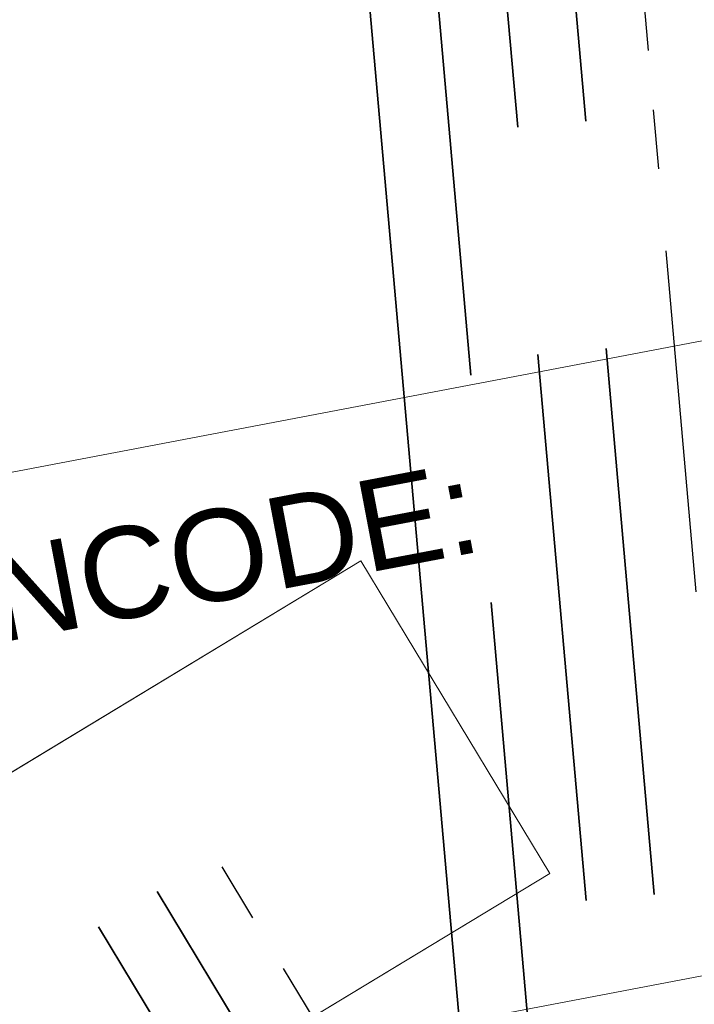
# Model space of a CAD drawing. Extents: x 3503739 to 3504470, y 5375172 to 5375561.
# Tile 105 of 121: x 3504141.12 to 3504142.6, y 5375388.39 to 5375390.54. Entities that reach past the tile are written whole.
import ezdxf

# ---------------------------------------------------------------- set-up
doc = ezdxf.new("R2010")
doc.units = 0
doc.header["$MEASUREMENT"] = 0
doc.linetypes.add('2', pattern=[3.4, 1.2, -0.5, 1.2, -0.5])
doc.linetypes.add('237', pattern=[1.5, 0.75, -0.18, 0.13, -0.13, 0.13, -0.18])
for name, color, linetype in [('_4WP_LICHT-KSR', 7, 'Continuous'), ('_4WP_STADT_DATEN', 7, 'Continuous'), ('_4WP_STADT_FTT1', 7, 'Continuous'), ('_4WP_STADT_STROM', 7, 'Continuous'), ('BHM_WA', 7, 'Continuous'), ('W-SCHESTEMPEL1', 7, 'Continuous')]:
    doc.layers.add(name, color=color, linetype=linetype)
doc.styles.add('664', font='ARIAL.TTF', dxfattribs={"height": 0.2})

msp = doc.modelspace()

# ---------------------------------------------------------------- linework, layer by layer
at = {"layer": '_4WP_LICHT-KSR', "color": 190, "linetype": '2', "lineweight": 35}
for points in [[(3504140.3206, 5375392.6207), (3504140.5692, 5375392.6674, -0.44305), (3504142.1039, 5375391.5041), (3504142.4059, 5375388.0853, -0.172278), (3504142.188, 5375387.243), (3504138.133, 5375381.2431, 0.198164), (3504137.8869, 5375380.0479), (3504138.4674, 5375376.9998)], [(3504138.3199, 5375376.9726), (3504137.7396, 5375380.0198, -0.198163), (3504138.0088, 5375381.3271), (3504142.0637, 5375387.327, 0.172278), (3504142.2565, 5375388.0722), (3504141.9545, 5375391.4909, 0.44305), (3504140.5968, 5375392.52), (3504140.3483, 5375392.4733)]]:
    msp.add_lwpolyline(points, format="xyb", dxfattribs=at)
at = {"layer": '_4WP_STADT_DATEN', "color": 7, "linetype": 'Continuous', "lineweight": 35}
for points in [[(3504137.7383, 5375376.2482), (3504137.6915, 5375376.4938, -0.071682), (3504137.6272, 5375377.9186, 0.071682), (3504137.563, 5375379.3435), (3504137.4036, 5375380.1802, -0.198163), (3504137.5575, 5375380.9272), (3504141.9394, 5375387.411, 0.172278), (3504142.107, 5375388.059), (3504141.8051, 5375391.4777, 0.44305), (3504140.6245, 5375392.3725), (3504140.376, 5375392.3259)], [(3504137.5909, 5375376.2201), (3504137.5442, 5375376.4657, -0.071682), (3504137.478, 5375377.9333, 0.071682), (3504137.4156, 5375379.3154), (3504137.2563, 5375380.1521, -0.198163), (3504137.4332, 5375381.0112), (3504141.519, 5375387.0568, 0.292341), (3504141.5464, 5375388.1337), (3504141.2905, 5375388.5575)]]:
    msp.add_lwpolyline(points, format="xyb", dxfattribs=at)
at = {"layer": '_4WP_STADT_FTT1', "color": 1, "linetype": '237', "lineweight": 25}
for points in [[(3504139.8157, 5375377.5932, -0.40814), (3504139.0114, 5375378.1524), (3504138.5955, 5375380.3364, -0.198163), (3504138.7493, 5375381.0834), (3504142.3889, 5375386.4688, 0.172278), (3504142.7325, 5375387.7971), (3504142.4028, 5375391.5305, 0.44305), (3504140.5138, 5375392.9622), (3504140.2653, 5375392.9156)], [(3504139.6379, 5375377.5631, -0.403498), (3504138.8711, 5375378.0872), (3504138.4481, 5375380.3083, -0.198163), (3504138.625, 5375381.1674), (3504142.2167, 5375386.4819, 0.292341), (3504142.2442, 5375387.5588), (3504141.5473, 5375388.7126)]]:
    msp.add_lwpolyline(points, format="xyb", dxfattribs=at)
at = {"layer": '_4WP_STADT_STROM', "color": 3, "linetype": '2', "lineweight": 35}
for points in [[(3504140.2929, 5375392.7682), (3504140.5415, 5375392.8148, -0.44305), (3504142.2534, 5375391.5173), (3504142.5762, 5375387.8616, -0.172278), (3504142.3332, 5375386.9221), (3504138.3816, 5375381.0751, 0.198163), (3504138.1816, 5375380.104), (3504138.7624, 5375377.0543)], [(3504141.4189, 5375388.635), (3504141.9807, 5375387.7048, -0.292341), (3504141.9533, 5375386.6278), (3504138.2573, 5375381.1591, 0.198163), (3504138.0343, 5375380.0759), (3504138.6149, 5375377.0271)]]:
    msp.add_lwpolyline(points, format="xyb", dxfattribs=at)
at = {"layer": 'BHM_WA', "color": 254, "linetype": 'Continuous', "lineweight": 13}
for points in [[(3504135.9271, 5375387.0711, 0), (3504136.1253, 5375387.2775, 0), (3504137.0129, 5375386.4251, 0), (3504141.8656, 5375389.3588, 0), (3504142.2795, 5375388.6742, 0), (3504141.1386, 5375387.9845, 0), (3504142.2795, 5375388.6742, 0), (3504141.8656, 5375389.3588, 0), (3504140.8939, 5375388.7714, 0), (3504137.8805, 5375386.9496, 0), (3504137.8618, 5375386.9383, 0), (3504137.0129, 5375386.4251, 0), (3504136.5355, 5375386.8835, 0), (3504136.5211, 5375386.8974, 0), (3504136.1253, 5375387.2775, 0), (3504135.9271, 5375387.0711, 0)], [(3504136.9014, 5375385.4229, 0), (3504142.2795, 5375388.6742, 0), (3504141.8656, 5375389.3588, 0), (3504140.8939, 5375388.7714, 0), (3504137.8805, 5375386.9496, 0)], [(3504140.9137, 5375387.8485, 0), (3504142.2795, 5375388.6742, 0), (3504141.8656, 5375389.3588, 0), (3504140.9201, 5375388.7872, 0), (3504140.9184, 5375388.7862, 0), (3504140.9164, 5375388.785, 0), (3504140.9153, 5375388.7843, 0), (3504140.9142, 5375388.7836, 0), (3504140.913, 5375388.7829, 0), (3504140.9118, 5375388.7822, 0), (3504140.9105, 5375388.7814, 0), (3504140.9092, 5375388.7806, 0), (3504140.9079, 5375388.7798, 0), (3504140.9065, 5375388.779, 0), (3504140.905, 5375388.7781, 0), (3504140.9036, 5375388.7772, 0), (3504140.9021, 5375388.7763, 0), (3504140.9005, 5375388.7754, 0), (3504140.899, 5375388.7744, 0), (3504140.8974, 5375388.7735, 0), (3504140.8958, 5375388.7725, 0), (3504140.8942, 5375388.7716, 0), (3504140.8939, 5375388.7714, 0), (3504137.8805, 5375386.9496, 0)]]:
    msp.add_polyline3d(points, dxfattribs=at)
at = {"layer": 'W-SCHESTEMPEL1', "color": 7, "linetype": 'Continuous', "lineweight": 13}
for p, q in [((3504140.2779, 5375389.3969), (3504157.4706, 5375392.6653)), ((3504140.5331, 5375388.0547), (3504157.7257, 5375391.3232))]:
    msp.add_line(p, q, dxfattribs=at)

# ---------------------------------------------------------------- texts
at = {"layer": 'W-SCHESTEMPEL1', "color": 7, "linetype": 'Continuous', "style": '664'}
msp.add_text('PLANCODE:', height=0.2, rotation=10.764, dxfattribs=at).set_placement((3504140.5505, 5375389.0798))

doc.saveas('drawing.dxf')
